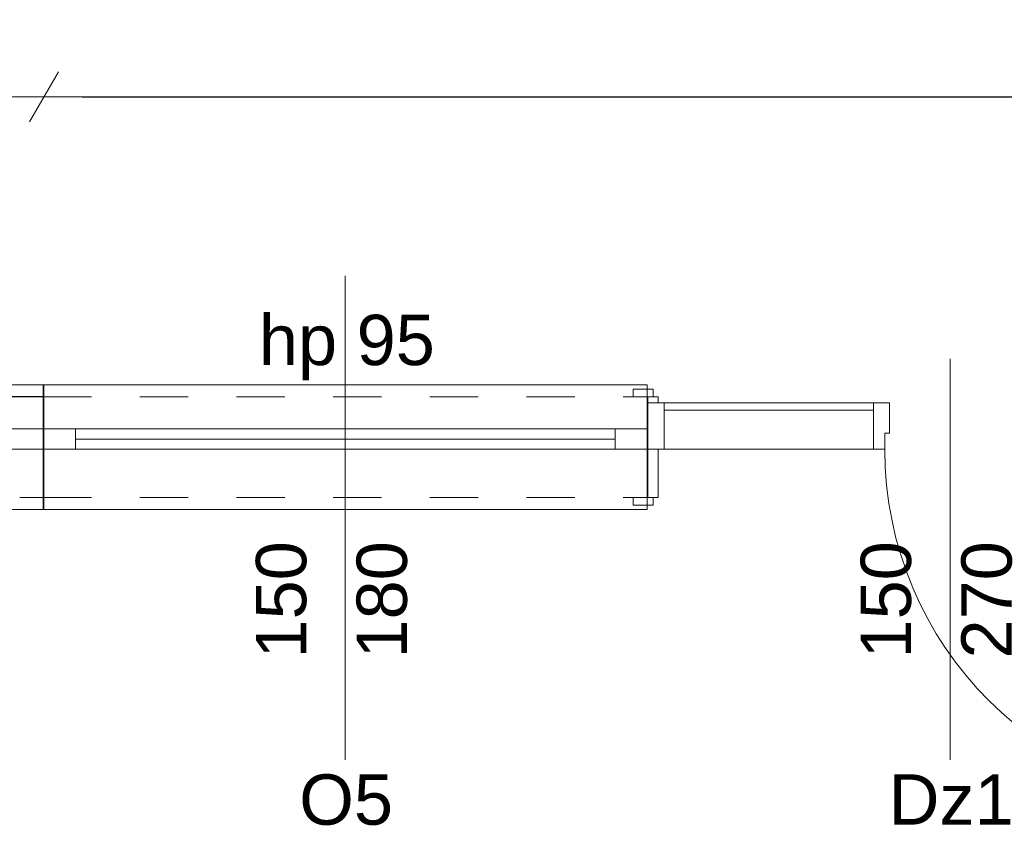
# Model space of a CAD drawing. Header units: millimetres. Extents: x 922208 to 1069538, y -182208 to -99877.
# Tile 23 of 256: x 975451 to 977896, y -178532 to -176529. Entities that reach past the tile are written whole.
import ezdxf

# ---------------------------------------------------------------- set-up
doc = ezdxf.new("R2010")
doc.units = ezdxf.units.MM
doc.header["$MEASUREMENT"] = 0
doc.linetypes.add('HIDDEN', pattern=[20, 10, -10])
doc.linetypes.add('Przerywana', pattern=[240, 120, -120])
for name, color, linetype, lineweight in [('IS_POWRÓT', 5, 'HIDDEN', 30), ('Nowe_220-A Ściany_Nr_pióra__19', 255, 'Continuous', 0), ('Nowe_220-A Ściany_Nr_pióra__23', 7, 'Continuous', 15), ('Nowe_220-A Ściany_Nr_pióra__27', 7, 'Continuous', 25), ('Nowe_220-A Ściany_Nr_pióra__3', 7, 'Continuous', 13), ('Nowe_220-A Ściany_Nr_pióra__7', 7, 'Continuous', 13)]:
    doc.layers.add(name, color=color, linetype=linetype, lineweight=lineweight)
doc.layers.add('Nowe_220-A Ściany_Nr_pióra__45', color=7, linetype='Continuous', lineweight=15, true_color=0x40a5ff)
doc.layers.add('Nowe_299-A Wymiary Opisy', color=7, linetype='Continuous')
doc.styles.add('STYL_AUTOMATYCZNY_1', font='arial.ttf')
doc.styles.add('STYL_AUTOMATYCZNY_3', font='ariali.ttf')
doc.dimstyles.new('STYL_AUTOMATYCZNY__1', dxfattribs={"dimtxt": 150, "dimasz": 95, "dimexe": 0.18, "dimexo": 0.0625, "dimgap": 0, "dimtad": 1, "dimtih": 1, "dimtoh": 1, "dimdec": 0, "dimlfac": 0.1, "dimzin": 0, "dimdsep": 46, "dimtxsty": 'STYL_AUTOMATYCZNY_3', "dimblk": 'ARROWHEAD_2', "dimblk1": 'ARROWHEAD_2', "dimblk2": 'ARROWHEAD_2', "dimcen": 0.09, "dimse1": 1, "dimse2": 1, "dimclrd": 7, "dimclre": 7, "dimclrt": 7, "dimadec": 1, "dimazin": 0, "dimtfac": 1, "dimtdec": 4, "dimtmove": 0, "dimatfit": 3, "dimfxl": 1, "dimtolj": 1, "dimtzin": 0, "dimarcsym": 0})
doc.dimstyles.new('STYL_AUTOMATYCZNY__2', dxfattribs={"dimtxt": 0.18, "dimasz": 9.12, "dimexe": 0.18, "dimexo": 0.0625, "dimgap": 0, "dimtad": 0, "dimtih": 1, "dimtoh": 1, "dimdec": 4, "dimzin": 0, "dimdsep": 46, "dimtxsty": 'Standard', "dimcen": 0.09, "dimadec": 0, "dimazin": 0, "dimtfac": 1, "dimtdec": 4, "dimtmove": 0, "dimatfit": 3, "dimldrblk": 'ARROWHEAD_5', "dimfxl": 1, "dimtolj": 1, "dimtzin": 0, "dimarcsym": 0})

# ---------------------------------------------------------------- blocks, each defined once
blk = doc.blocks.new('ARROWHEAD_2')
at = {"color": 0, "linetype": 'Continuous', "lineweight": 0}
for p, q in [((-0.378, -0.655), (0.378, 0.655)), ((0, 0), (-1, 0))]:
    blk.add_line(p, q, dxfattribs=at)
blk = doc.blocks.new('*D519')
at = {"layer": 'Defpoints', "color": 0, "linetype": 'Continuous', "lineweight": 30, "transparency": 16777216}
for p in [(975511.6, -117035.3), (975511.6, -117472.2), (974086.6, -117780)]:
    blk.add_point(p, dxfattribs=at)
at = {"layer": 'Nowe_299-A Wymiary Opisy', "color": 7, "linetype": 'Continuous', "lineweight": -2, "transparency": 16777216}
blk.add_line((974181.6, -117035.3), (975416.6, -117035.3), dxfattribs=at)
at = {"layer": 'Nowe_299-A Wymiary Opisy', "color": 7, "linetype": 'Continuous', "lineweight": -2, "transparency": 16777216, "xscale": 95, "yscale": 95, "zscale": 95, "rotation": 180}
blk.add_blockref('ARROWHEAD_2', (974086.6, -117035.3), dxfattribs=at)
at = {"layer": 'Nowe_299-A Wymiary Opisy', "color": 7, "linetype": 'Continuous', "lineweight": -2, "transparency": 16777216, "xscale": 95, "yscale": 95, "zscale": 95}
blk.add_blockref('ARROWHEAD_2', (975511.6, -117035.3), dxfattribs=at)
at = {"layer": 'Nowe_299-A Wymiary Opisy', "color": 7, "linetype": 'Continuous', "lineweight": 5, "transparency": 16777216, "insert": (974799.1, -116958.7), "char_height": 150, "attachment_point": 5, "style": 'STYL_AUTOMATYCZNY_3'}
blk.add_mtext('\\A1;143', dxfattribs=at)
blk = doc.blocks.new('*D520')
at = {"layer": 'Defpoints', "color": 0, "linetype": 'Continuous', "lineweight": 30, "transparency": 16777216}
for p in [(982916.6, -117035.3), (975511.6, -117472.2), (982916.6, -117780)]:
    blk.add_point(p, dxfattribs=at)
at = {"layer": 'Nowe_299-A Wymiary Opisy', "color": 7, "linetype": 'Continuous', "lineweight": -2, "transparency": 16777216}
blk.add_line((975606.6, -117035.3), (982821.6, -117035.3), dxfattribs=at)
at = {"layer": 'Nowe_299-A Wymiary Opisy', "color": 7, "linetype": 'Continuous', "lineweight": -2, "transparency": 16777216, "xscale": 95, "yscale": 95, "zscale": 95, "rotation": 180}
blk.add_blockref('ARROWHEAD_2', (975511.6, -117035.3), dxfattribs=at)
at = {"layer": 'Nowe_299-A Wymiary Opisy', "color": 7, "linetype": 'Continuous', "lineweight": -2, "transparency": 16777216, "xscale": 95, "yscale": 95, "zscale": 95}
blk.add_blockref('ARROWHEAD_2', (982916.6, -117035.3), dxfattribs=at)
at = {"layer": 'Nowe_299-A Wymiary Opisy', "color": 7, "linetype": 'Continuous', "lineweight": 5, "transparency": 16777216, "insert": (979213.5, -116959.9), "char_height": 150, "attachment_point": 5, "style": 'STYL_AUTOMATYCZNY_3'}
blk.add_mtext('\\A1;741', dxfattribs=at)
blk = doc.blocks.new('*D522')
at = {"layer": 'Defpoints', "color": 0, "linetype": 'Continuous', "lineweight": 30, "transparency": 16777216}
for p in [(973406.8, -116120), (974206.6, -116120), (975511.6, -117780)]:
    blk.add_point(p, dxfattribs=at)
at = {"layer": 'Nowe_299-A Wymiary Opisy', "color": 0, "linetype": 'Continuous', "lineweight": -2, "transparency": 16777216}
for p, q in [((974206.5, -116120), (973406.6, -116120)), ((973406.8, -116129.1), (973406.8, -116949.9)), ((973406.8, -117770.9), (973406.8, -116951.1)), ((975511.5, -117780), (973406.6, -117780))]:
    blk.add_line(p, q, dxfattribs=at)
at = {"layer": 'Nowe_299-A Wymiary Opisy', "color": 0, "linetype": 'Continuous', "lineweight": 30, "transparency": 16777216}
for points in [[(973405.3, -116129.1), (973408.3, -116129.1), (973406.8, -116120)], [(973405.3, -117770.9), (973408.3, -117770.9), (973406.8, -117780)]]:
    blk.add_solid(points, dxfattribs=at)
at = {"layer": 'Nowe_299-A Wymiary Opisy', "color": 0, "linetype": 'Continuous', "lineweight": 5, "transparency": 16777216, "insert": (973406.8, -116950.5), "char_height": 0.18, "attachment_point": 5, "rotation": 90}
blk.add_mtext('\\A1;1660.0000', dxfattribs=at)
blk = doc.blocks.new('ARROWHEAD_5')
at = {"linetype": 'Continuous', "lineweight": 0}
blk.add_hatch(color=0, dxfattribs=at).paths.add_polyline_path([(-1, 0.2679), (0, 0), (-1, -0.2679)])
at = {"color": 0, "linetype": 'Continuous', "lineweight": 0}
blk.add_line((0, 0), (-1, 0), dxfattribs=at)
blk = doc.blocks.new('parter01')
at = {"layer": 'Nowe_220-A Ściany_Nr_pióra__19', "linetype": 'Continuous', "lineweight": 0}
blk.add_hatch(color=255, dxfattribs=at).paths.add_polyline_path([(977009.78441, -118030.02068), (977011.55074, -118030.02068), (977011.55074, -117780.02068), (977009.78441, -117780.02068)])
at = {"layer": 'Nowe_220-A Ściany_Nr_pióra__23', "color": 7, "linetype": 'Continuous', "lineweight": 0}
for p, q in [((977011.55073, -117795.02068), (977051.55073, -117795.02068)), ((977011.55073, -117910.02068), (977011.55073, -117795.02068)), ((977051.55073, -117795.02068), (977051.55073, -117910.02068)), ((977571.55073, -117910.02068), (977571.55073, -117795.02068)), ((977571.55073, -117795.02068), (977611.55073, -117795.02068)), ((977611.55073, -117795.02068), (977611.55073, -117870.02068)), ((975431.55073, -117860.02068), (975511.55073, -117860.02068)), ((975509.78444, -117860.02068), (975589.78444, -117860.02068)), ((975589.78444, -117860.02068), (975589.78444, -117910.02068)), ((976929.78444, -117910.02068), (976929.78444, -117860.02068)), ((976929.78444, -117860.02068), (977009.78444, -117860.02068)), ((977611.55073, -117870.02068), (977599.55073, -117870.02068)), ((977599.55073, -117870.02068), (977599.55073, -117910.02068)), ((975511.55073, -117910.02068), (975431.55073, -117910.02068)), ((975589.78444, -117910.02068), (975509.78444, -117910.02068)), ((977009.78444, -117910.02068), (976929.78444, -117910.02068)), ((977051.55073, -117910.02068), (977011.55073, -117910.02068)), ((977571.55073, -117910.02068), (977051.55073, -117910.02068)), ((977599.55073, -117910.02068), (977571.55073, -117910.02068))]:
    blk.add_line(p, q, dxfattribs=at)
blk.add_lwpolyline([(977571.55073, -117795.02068), (977051.55073, -117795.02068), (977051.55073, -117910.02068), (977571.55073, -117910.02068)], close=True, dxfattribs=at)
at = {"layer": 'Nowe_220-A Ściany_Nr_pióra__27', "color": 7, "linetype": 'Continuous', "lineweight": 0}
for p, q in [((975509.78444, -117860.02068), (975509.78444, -117780.02068)), ((975511.55073, -117860.02068), (975511.55073, -117780.02068)), ((977011.55073, -117780.02068), (976974.55073, -117780.02068)), ((977011.55073, -117780.02068), (976974.55073, -117780.02068)), ((977009.78444, -117860.02068), (977009.78444, -117780.02068)), ((977009.78444, -117860.02068), (977009.78444, -117780.02068)), ((977011.55073, -117780.02069), (977009.78445, -117780.02069)), ((977011.55073, -117795.02068), (977011.55073, -117780.02068)), ((977011.55073, -117795.02068), (977011.55073, -117780.02068)), ((977011.55073, -117795.02068), (977011.55073, -117780.02068)), ((977011.55073, -117910.02068), (977011.55073, -117795.02068)), ((977011.55073, -117910.02068), (977011.55073, -117795.02068)), ((977011.55073, -117910.02068), (977011.55073, -117795.02068)), ((975509.78444, -117910.02068), (975509.78444, -117860.02068)), ((975509.78444, -117910.02068), (975509.78444, -117860.02068)), ((975511.55073, -117910.02068), (975511.55073, -117860.02068)), ((975511.55073, -117910.02068), (975511.55073, -117860.02068)), ((977009.78444, -117910.02068), (977009.78444, -117860.02068)), ((977009.78444, -117910.02068), (977009.78444, -117860.02068)), ((977009.78444, -117910.02068), (977009.78444, -117860.02068)), ((975509.78444, -118030.02068), (975509.78444, -117910.02068)), ((975511.55073, -118030.02068), (975511.55073, -117910.02068)), ((977009.78444, -118030.02068), (977009.78444, -117910.02068)), ((977009.78444, -118030.02068), (977009.78444, -117910.02068)), ((977011.55073, -118030.02068), (977011.55073, -117910.02068)), ((977011.55073, -118030.02068), (977011.55073, -117910.02068)), ((977011.55073, -118030.02068), (977011.55073, -117910.02068)), ((977011.55073, -118030.02068), (977011.55073, -117910.02068)), ((977011.55073, -118030.02068), (977011.55073, -117910.02068)), ((977011.55073, -118030.02068), (976974.55073, -118030.02068)), ((977011.55073, -118030.02068), (976974.55073, -118030.02068)), ((977011.55073, -118030.02068), (977009.78445, -118030.02068))]:
    blk.add_line(p, q, dxfattribs=at)
for points in [[(977011.55073, -117780.02068), (977009.78439, -117780.02068)], [(977009.78442, -118030.02068), (977011.55073, -118030.02068)]]:
    blk.add_lwpolyline(points, dxfattribs=at)
at = {"layer": 'Nowe_220-A Ściany_Nr_pióra__3', "color": 7, "linetype": 'Continuous', "lineweight": 0}
for p, q in [((974011.55073, -117750.02068), (975511.55073, -117750.02068)), ((975509.78444, -117780.02068), (975509.78444, -117750.02068)), ((975509.78444, -117750.02068), (977009.78444, -117750.02068)), ((975511.55073, -117750.02068), (975511.55073, -117780.02068)), ((977009.78444, -117750.02068), (977009.78444, -117780.02068)), ((977024.55073, -117761.02068), (976974.55073, -117761.02068)), ((976974.55073, -117761.02068), (976974.55073, -117780.02068)), ((977024.55073, -117780.02068), (977024.55073, -117761.02068)), ((976974.55073, -117780.02068), (977024.55073, -117780.02068)), ((977036.55073, -117780.02068), (977011.55073, -117780.02068)), ((977011.55073, -117780.02068), (977011.55073, -117795.02068)), ((977011.55073, -117795.02068), (977036.55073, -117795.02068)), ((977036.55073, -117795.02068), (977036.55073, -117780.02068)), ((977051.55073, -117813.02068), (977571.55073, -117813.02068)), ((975589.78444, -117860.02068), (976929.78444, -117860.02068)), ((975589.78444, -117885.02068), (976929.78444, -117885.02068)), ((976929.78444, -117910.02068), (975589.78444, -117910.02068)), ((977036.55073, -117910.02068), (977011.55073, -117910.02068)), ((977011.55073, -117910.02068), (977011.55073, -118030.02068)), ((977036.55073, -118030.02068), (977036.55073, -117910.02068)), ((975509.78444, -118030.02068), (975509.78444, -118060.02068)), ((975511.55073, -118060.02068), (975511.55073, -118030.02068)), ((977024.55073, -118030.02068), (976974.55073, -118030.02068)), ((976974.55073, -118030.02068), (976974.55073, -118049.02068)), ((977009.78444, -118060.02068), (977009.78444, -118030.02068)), ((977011.55073, -118030.02068), (977036.55073, -118030.02068)), ((977024.55073, -118049.02068), (977024.55073, -118030.02068)), ((974011.55073, -118060.02068), (975511.55073, -118060.02068)), ((975509.78444, -118060.02068), (977009.78444, -118060.02068)), ((976974.55073, -118049.02068), (977024.55073, -118049.02068))]:
    blk.add_line(p, q, dxfattribs=at)
at = {"layer": 'Nowe_220-A Ściany_Nr_pióra__3', "color": 7, "linetype": 'Przerywana', "lineweight": 0}
for p, q in [((974011.55073, -117780.02068), (975511.55073, -117780.02068)), ((975509.78444, -117780.02068), (977009.78444, -117780.02068)), ((974011.55073, -118030.02068), (975511.55073, -118030.02068)), ((975509.78444, -118030.02068), (977009.78444, -118030.02068))]:
    blk.add_line(p, q, dxfattribs=at)
at = {"layer": 'Nowe_220-A Ściany_Nr_pióra__3', "color": 7, "linetype": 'Continuous', "lineweight": 0}
blk.add_arc((978483.55073, -117910.02068), 884, 180, 270, dxfattribs=at)
at = {"layer": 'Nowe_220-A Ściany_Nr_pióra__45', "color": 161, "linetype": 'Continuous', "lineweight": 0, "true_color": 0x40a5ff}
for p, q in [((976259.78444, -118681.8064), (976259.78444, -117480.02068)), ((977761.55073, -118681.8064), (977761.55073, -117685.42011))]:
    blk.add_line(p, q, dxfattribs=at)
at = {"layer": 'Nowe_220-A Ściany_Nr_pióra__7', "color": 7, "linetype": 'Continuous', "lineweight": 0, "char_height": 125, "attachment_point": 7, "style": 'STYL_AUTOMATYCZNY_1'}
for s, insert in [('\\A1;{\\pql;\\pt0;\\fArial|b0|i0|c238|p0;\\W1.000000;hp 95\\fArial|b0|i0|c238|p0;\\W1.000000;\\A1{\\H.66x;\\S^  ;}\\fArial|b0|i0|c238|p0;\\W1.000000;\\fArial|b0|i0|c238|p0;\\W1.000000;}', (976045.28944, -117739.08834)), ('\\A1;{\\pql;\\pt0;\\fArial|b0|i0|c238|p0;\\W1.000000;O5\\fArial|b0|i0|c238|p0;\\W1.000000;\\fArial|b0|i0|c238|p0;\\W1.000000;\\fArial|b0|i0|c238|p0;\\W1.000000;}', (976145.44269, -118844.61289)), ('\\A1;{\\pql;\\pt0;\\fArial|b0|i0|c238|p0;\\W1.000000;Dz1\\fArial|b0|i0|c238|p0;\\W1.000000;\\fArial|b0|i0|c238|p0;\\W1.000000;\\fArial|b0|i0|c238|p0;\\W1.000000;}', (977609.12323, -118842.52025))]:
    blk.add_mtext(s, dxfattribs=dict(at, insert=insert))
at = {"layer": 'Nowe_220-A Ściany_Nr_pióra__7', "color": 7, "linetype": 'Continuous', "lineweight": 0, "char_height": 125, "attachment_point": 7, "rotation": 90, "style": 'STYL_AUTOMATYCZNY_1'}
for s, insert in [('\\A1;{\\pql;\\pt0;\\fArial|b0|i0|c238|p0;\\W1.000000;150\\fArial|b0|i0|c238|p0;\\W1.000000;\\A1{\\H.66x;\\S^  ;}\\fArial|b0|i0|c238|p0;\\W1.000000;\\fArial|b0|i0|c238|p0;\\W1.000000;}', (976199.37665, -118430.02068)), ('\\A1;{\\pql;\\pt0;\\fArial|b0|i0|c238|p0;\\W1.000000;180\\fArial|b0|i0|c238|p0;\\W1.000000;\\A1{\\H.66x;\\S^  ;}\\fArial|b0|i0|c238|p0;\\W1.000000;\\fArial|b0|i0|c238|p0;\\W1.000000;}', (976449.37665, -118430.02068)), ('\\A1;{\\pql;\\pt0;\\fArial|b0|i0|c238|p0;\\W1.000000;150\\fArial|b0|i0|c238|p0;\\W1.000000;\\A1{\\H.66x;\\S^  ;}\\fArial|b0|i0|c238|p0;\\W1.000000;\\fArial|b0|i0|c238|p0;\\W1.000000;}', (977701.14293, -118430.02068)), ('\\A1;{\\pql;\\pt0;\\fArial|b0|i0|c238|p0;\\W1.000000;270\\fArial|b0|i0|c238|p0;\\W1.000000;\\A1{\\H.66x;\\S^  ;}\\fArial|b0|i0|c238|p0;\\W1.000000;\\fArial|b0|i0|c238|p0;\\W1.000000;}', (977951.14293, -118430.02068))]:
    blk.add_mtext(s, dxfattribs=dict(at, insert=insert))
at = {"layer": 'Nowe_299-A Wymiary Opisy', "color": 7, "linetype": 'Continuous', "lineweight": 0}
dim = blk.add_linear_dim(base=(973406.82201, -116120.02068), p1=(975511.55073, -117780.02068), p2=(974206.55073, -116120.02068), angle=90, dimstyle='STYL_AUTOMATYCZNY__2', dxfattribs=at)
dim.commit()
dim.dimension.update_dxf_attribs({"geometry": '*D522', "text_midpoint": (973406.82201, -116950.5287), "dimtype": 128, "text_rotation": 90})
for base, p1, p2, picture, middle in [((975511.5507307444, -117035.2518376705), (974086.5507307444, -117780.0206845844), (975511.5507307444, -117472.1971089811), '*D519', (974799.0507307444, -117035.2518376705)), ((982916.5507307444, -117035.2518376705), (975511.5507307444, -117472.1971089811), (982916.5507307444, -117780.0206845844), '*D520', (979213.5427148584, -117035.2518376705))]:
    dim = blk.add_linear_dim(base=base, p1=p1, p2=p2, dimstyle='STYL_AUTOMATYCZNY__1', dxfattribs=at)
    dim.commit()
    dim.dimension.update_dxf_attribs({"geometry": picture, "text_midpoint": middle, "dimtype": 128})

msp = doc.modelspace()

# ---------------------------------------------------------------- block references
at = {"layer": 'IS_POWRÓT', "color": 27, "linetype": 'ByBlock', "lineweight": 30}
msp.add_blockref('parter01', (0, -59685.2), dxfattribs=at)

doc.saveas('drawing.dxf')
